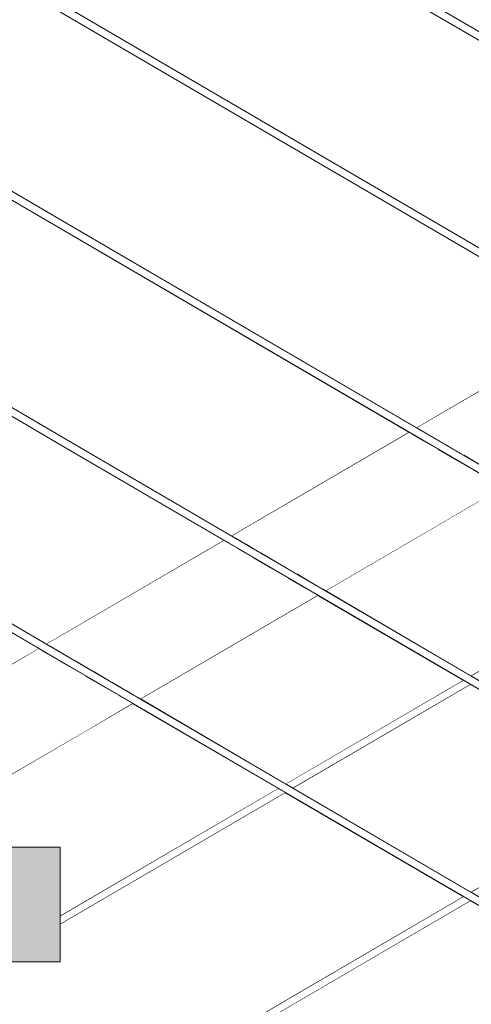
# Model space of a CAD drawing. Header units: millimetres. Extents: x -101298 to -58298, y 45839 to 66839.
# Tile 87 of 124: x -82668 to -82432, y 57678 to 58194. Entities that reach past the tile are written whole.
import ezdxf

# ---------------------------------------------------------------- set-up
doc = ezdxf.new("R2010")
doc.units = ezdxf.units.MM
doc.header["$MEASUREMENT"] = 0
doc.linetypes.add('Wipeout_Contour', pattern=[1000, 0, -1000])
doc.layers.add('Nowe_Konstrukcja - Schody', color=7, linetype='Continuous')
doc.layers.add('Nowe_Konstrukcja - Ściany zew', color=7, linetype='Continuous')
doc.layers.add('Nowe_Konstrukcja - Schody_Nr_pióra__101', color=250, linetype='Continuous', lineweight=13, true_color=0x333333)
doc.layers.add('Nowe_Konstrukcja - Schody_Nr_pióra__116', color=7, linetype='Continuous', lineweight=13, true_color=0xcccccc)
doc.layers.add('Nowe_Konstrukcja - Schody_Nr_pióra__3', color=7, linetype='Continuous', lineweight=13)

msp = doc.modelspace()

# ---------------------------------------------------------------- wipeouts: each hides what was drawn before it
at = {"color": 254, "linetype": 'Wipeout_Contour', "lineweight": 0, "ltscale": 403749.350445}
msp.add_wipeout([(-82658.92, 57862.07), (-82833.04, 57760.31), (-82822.3, 57760.31), (-82656.18, 57857.39)], dxfattribs=at).dxf.layer = 'Nowe_Konstrukcja - Schody'
at = {"color": 254, "linetype": 'Wipeout_Contour', "lineweight": 0, "ltscale": 402771.883868}
msp.add_wipeout([(-82435.46, 57734.21), (-82647.98, 57610.02), (-82647.26, 57608.79), (-82434.06, 57733.39)], dxfattribs=at).dxf.layer = 'Nowe_Konstrukcja - Schody'

# ---------------------------------------------------------------- next in the draw order: wipeouts: each hides what was drawn before it
at = {"color": 254, "linetype": 'Wipeout_Contour', "lineweight": 0, "ltscale": 403715.070554}
msp.add_wipeout([(-82656.18, 57857.39), (-82822.3, 57760.31), (-82806.22, 57760.31), (-82652.09, 57850.39)], dxfattribs=at).dxf.layer = 'Nowe_Konstrukcja - Schody'
at = {"color": 254, "linetype": 'Wipeout_Contour', "lineweight": 0, "ltscale": 402500.758138}
msp.add_wipeout([(-82368.27, 57774.16), (-82432.08, 57736.87), (-82431.5, 57736.53), (-82367.98, 57773.65)], dxfattribs=at).dxf.layer = 'Nowe_Konstrukcja - Schody'
at = {"color": 254, "linetype": 'Wipeout_Contour', "lineweight": 0, "ltscale": 402766.081244}
msp.add_wipeout([(-82434.06, 57733.39), (-82647.26, 57608.79), (-82646.55, 57607.57), (-82432.66, 57732.58)], dxfattribs=at).dxf.layer = 'Nowe_Konstrukcja - Schody'

# ---------------------------------------------------------------- next in the draw order: linework, layer by layer
at = {"layer": 'Nowe_Konstrukcja - Schody_Nr_pióra__101', "color": 250, "linetype": 'Continuous', "lineweight": 13, "true_color": 0x333333}
msp.add_line((-82432.08, 57736.87), (-82368.27, 57774.16), dxfattribs=at)

# ---------------------------------------------------------------- next in the draw order: wipeouts: each hides what was drawn before it
at = {"color": 254, "linetype": 'Wipeout_Contour', "lineweight": 0, "ltscale": 403670.28016}
msp.add_wipeout([(-82652.09, 57850.39), (-82806.22, 57760.31), (-82787.26, 57760.31), (-82647.26, 57842.13)], dxfattribs=at).dxf.layer = 'Nowe_Konstrukcja - Schody'
at = {"color": 254, "linetype": 'Wipeout_Contour', "lineweight": 0, "ltscale": 402761.978631}
msp.add_wipeout([(-82432.66, 57732.58), (-82646.55, 57607.57), (-82646.25, 57607.07), (-82432.08, 57732.24)], dxfattribs=at).dxf.layer = 'Nowe_Konstrukcja - Schody'

# ---------------------------------------------------------------- next in the draw order: wipeouts: each hides what was drawn before it
at = {"color": 254, "linetype": 'Wipeout_Contour', "lineweight": 0, "ltscale": 403621.799306}
msp.add_wipeout([(-82647.26, 57842.13), (-82787.26, 57760.31), (-82768.3, 57760.31), (-82642.44, 57833.87)], dxfattribs=at).dxf.layer = 'Nowe_Konstrukcja - Schody'
at = {"color": 254, "linetype": 'Wipeout_Contour', "lineweight": 0, "ltscale": 402775.987397}
msp.add_wipeout([(-82648.27, 57610.52), (-82647.98, 57610.02), (-82435.46, 57734.21), (-82436.04, 57734.55)], dxfattribs=at).dxf.layer = 'Nowe_Konstrukcja - Schody'

# ---------------------------------------------------------------- next in the draw order: wipeouts: each hides what was drawn before it
at = {"color": 254, "linetype": 'Wipeout_Contour', "lineweight": 0, "ltscale": 403577.008402}
msp.add_wipeout([(-82642.44, 57833.87), (-82768.3, 57760.31), (-82752.23, 57760.31), (-82638.34, 57826.87)], dxfattribs=at).dxf.layer = 'Nowe_Konstrukcja - Schody'
at = {"color": 254, "linetype": 'Wipeout_Contour', "lineweight": 0, "ltscale": 302423.625391}
msp.add_wipeout([(-82646.55, 57720.91), (-82647.26, 57722.13), (-82647.26, 57720.49)], dxfattribs=at).dxf.layer = 'Nowe_Konstrukcja - Schody'

# ---------------------------------------------------------------- next in the draw order: wipeouts: each hides what was drawn before it
at = {"color": 254, "linetype": 'Wipeout_Contour', "lineweight": 0, "ltscale": 403542.724172}
msp.add_wipeout([(-82638.34, 57826.87), (-82752.23, 57760.31), (-82741.48, 57760.31), (-82635.61, 57822.19)], dxfattribs=at).dxf.layer = 'Nowe_Konstrukcja - Schody'
at = {"color": 254, "linetype": 'Wipeout_Contour', "lineweight": 0, "ltscale": 403229.682845}
msp.add_wipeout([(-82646.55, 57720.91), (-82647.26, 57720.49), (-82647.26, 57719.81), (-82646.25, 57720.4)], dxfattribs=at).dxf.layer = 'Nowe_Konstrukcja - Schody'

# ---------------------------------------------------------------- next in the draw order: wipeouts: each hides what was drawn before it
at = {"color": 254, "linetype": 'Wipeout_Contour', "lineweight": 0, "ltscale": 403524.163172}
msp.add_wipeout([(-82741.48, 57760.31), (-82737.71, 57760.31), (-82634.65, 57820.54), (-82635.61, 57822.19)], dxfattribs=at).dxf.layer = 'Nowe_Konstrukcja - Schody'

# ---------------------------------------------------------------- next in the draw order: wipeouts: each hides what was drawn before it
at = {"color": 254, "linetype": 'Wipeout_Contour', "lineweight": 0, "ltscale": 403767.899219}
msp.add_wipeout([(-82836.81, 57760.31), (-82833.04, 57760.31), (-82658.92, 57862.07), (-82659.88, 57863.71)], dxfattribs=at).dxf.layer = 'Nowe_Konstrukcja - Schody'
at = {"color": 254, "linetype": 'Wipeout_Contour', "lineweight": 0, "ltscale": 403125.096154}
msp.add_wipeout([(-82532.42, 57790.88), (-82647.26, 57723.77), (-82647.26, 57722.13), (-82531.02, 57790.06)], dxfattribs=at).dxf.layer = 'Nowe_Konstrukcja - Schody'

# ---------------------------------------------------------------- next in the draw order: wipeouts: each hides what was drawn before it
at = {"color": 254, "linetype": 'Wipeout_Contour', "lineweight": 0, "ltscale": 403580.640556}
msp.add_wipeout([(-82656.58, 57863.44), (-82658.92, 57862.07), (-82656.18, 57857.39), (-82651.21, 57860.3)], dxfattribs=at).dxf.layer = 'Nowe_Konstrukcja - Schody'

# ---------------------------------------------------------------- next in the draw order: wipeouts: each hides what was drawn before it
at = {"color": 254, "linetype": 'Wipeout_Contour', "lineweight": 0, "ltscale": 403479.62848}
msp.add_wipeout([(-82559.61, 57920.1), (-82652.61, 57865.75), (-82647.24, 57862.61), (-82554.24, 57916.97)], dxfattribs=at).dxf.layer = 'Nowe_Konstrukcja - Schody'

# ---------------------------------------------------------------- next in the draw order: wipeouts: each hides what was drawn before it
at = {"color": 254, "linetype": 'Wipeout_Contour', "lineweight": 0, "ltscale": 403292.308602}
msp.add_wipeout([(-82462.65, 57976.77), (-82555.65, 57922.42), (-82550.28, 57919.28), (-82457.28, 57973.63)], dxfattribs=at).dxf.layer = 'Nowe_Konstrukcja - Schody'
at = {"color": 254, "linetype": 'Wipeout_Contour', "lineweight": 0, "ltscale": 403552.891136}
msp.add_wipeout([(-82651.21, 57860.3), (-82656.18, 57857.39), (-82652.09, 57850.39), (-82643.17, 57855.6)], dxfattribs=at).dxf.layer = 'Nowe_Konstrukcja - Schody'

# ---------------------------------------------------------------- next in the draw order: wipeouts: each hides what was drawn before it
at = {"color": 254, "linetype": 'Wipeout_Contour', "lineweight": 0, "ltscale": 403119.402506}
msp.add_wipeout([(-82458.69, 57979.09), (-82453.32, 57975.95), (-82376.18, 58021.03), (-82378.92, 58025.71)], dxfattribs=at).dxf.layer = 'Nowe_Konstrukcja - Schody'
at = {"color": 254, "linetype": 'Wipeout_Contour', "lineweight": 0, "ltscale": 403448.675724}
msp.add_wipeout([(-82647.24, 57862.61), (-82639.21, 57857.92), (-82546.21, 57912.27), (-82554.24, 57916.97)], dxfattribs=at).dxf.layer = 'Nowe_Konstrukcja - Schody'
at = {"color": 254, "linetype": 'Wipeout_Contour', "lineweight": 0, "ltscale": 403595.698612}
msp.add_wipeout([(-82659.88, 57863.71), (-82658.92, 57862.07), (-82656.58, 57863.44), (-82658.46, 57864.54)], dxfattribs=at).dxf.layer = 'Nowe_Konstrukcja - Schody'

# ---------------------------------------------------------------- next in the draw order: linework, layer by layer
at = {"layer": 'Nowe_Konstrukcja - Schody_Nr_pióra__101', "color": 250, "linetype": 'Continuous', "lineweight": 13, "true_color": 0x333333}
for p, q in [((-82836.81, 57760.31), (-82659.88, 57863.71)), ((-82659.88, 57863.71), (-82658.46, 57864.54))]:
    msp.add_line(p, q, dxfattribs=at)

# ---------------------------------------------------------------- next in the draw order: wipeouts: each hides what was drawn before it
at = {"color": 254, "linetype": 'Wipeout_Contour', "lineweight": 0, "ltscale": 403261.358429}
msp.add_wipeout([(-82550.28, 57919.28), (-82542.24, 57914.58), (-82449.24, 57968.93), (-82457.28, 57973.63)], dxfattribs=at).dxf.layer = 'Nowe_Konstrukcja - Schody'
at = {"color": 254, "linetype": 'Wipeout_Contour', "lineweight": 0, "ltscale": 403516.633645}
msp.add_wipeout([(-82643.17, 57855.6), (-82652.09, 57850.39), (-82647.26, 57842.13), (-82633.69, 57850.06)], dxfattribs=at).dxf.layer = 'Nowe_Konstrukcja - Schody'

# ---------------------------------------------------------------- next in the draw order: wipeouts: each hides what was drawn before it
at = {"color": 254, "linetype": 'Wipeout_Contour', "lineweight": 0, "ltscale": 403091.624972}
msp.add_wipeout([(-82453.32, 57975.95), (-82445.28, 57971.25), (-82372.09, 58014.02), (-82376.18, 58021.03)], dxfattribs=at).dxf.layer = 'Nowe_Konstrukcja - Schody'
at = {"color": 254, "linetype": 'Wipeout_Contour', "lineweight": 0, "ltscale": 403408.233924}
msp.add_wipeout([(-82546.21, 57912.27), (-82639.21, 57857.92), (-82629.72, 57852.38), (-82536.73, 57906.73)], dxfattribs=at).dxf.layer = 'Nowe_Konstrukcja - Schody'

# ---------------------------------------------------------------- next in the draw order: wipeouts: each hides what was drawn before it
at = {"color": 254, "linetype": 'Wipeout_Contour', "lineweight": 0, "ltscale": 403220.920039}
msp.add_wipeout([(-82542.24, 57914.58), (-82532.76, 57909.04), (-82439.76, 57963.39), (-82449.24, 57968.93)], dxfattribs=at).dxf.layer = 'Nowe_Konstrukcja - Schody'
at = {"color": 254, "linetype": 'Wipeout_Contour', "lineweight": 0, "ltscale": 403477.386045}
msp.add_wipeout([(-82647.26, 57842.13), (-82642.44, 57833.87), (-82624.21, 57844.52), (-82633.69, 57850.06)], dxfattribs=at).dxf.layer = 'Nowe_Konstrukcja - Schody'

# ---------------------------------------------------------------- next in the draw order: wipeouts: each hides what was drawn before it
at = {"color": 254, "linetype": 'Wipeout_Contour', "lineweight": 0, "ltscale": 403055.329218}
msp.add_wipeout([(-82445.28, 57971.25), (-82435.8, 57965.71), (-82367.26, 58005.76), (-82372.09, 58014.02)], dxfattribs=at).dxf.layer = 'Nowe_Konstrukcja - Schody'
at = {"color": 254, "linetype": 'Wipeout_Contour', "lineweight": 0, "ltscale": 403364.460076}
msp.add_wipeout([(-82536.73, 57906.73), (-82629.72, 57852.38), (-82620.24, 57846.84), (-82527.25, 57901.19)], dxfattribs=at).dxf.layer = 'Nowe_Konstrukcja - Schody'

# ---------------------------------------------------------------- next in the draw order: wipeouts: each hides what was drawn before it
at = {"color": 254, "linetype": 'Wipeout_Contour', "lineweight": 0, "ltscale": 403177.149858}
msp.add_wipeout([(-82439.76, 57963.39), (-82532.76, 57909.04), (-82523.28, 57903.5), (-82430.28, 57957.85)], dxfattribs=at).dxf.layer = 'Nowe_Konstrukcja - Schody'
at = {"color": 254, "linetype": 'Wipeout_Contour', "lineweight": 0, "ltscale": 403441.126476}
msp.add_wipeout([(-82642.44, 57833.87), (-82638.34, 57826.87), (-82616.17, 57839.82), (-82624.21, 57844.52)], dxfattribs=at).dxf.layer = 'Nowe_Konstrukcja - Schody'

# ---------------------------------------------------------------- next in the draw order: wipeouts: each hides what was drawn before it
at = {"color": 254, "linetype": 'Wipeout_Contour', "lineweight": 0, "ltscale": 403016.040862}
msp.add_wipeout([(-82367.26, 58005.76), (-82435.8, 57965.71), (-82426.32, 57960.17), (-82362.44, 57997.5)], dxfattribs=at).dxf.layer = 'Nowe_Konstrukcja - Schody'
at = {"color": 254, "linetype": 'Wipeout_Contour', "lineweight": 0, "ltscale": 403324.018303}
msp.add_wipeout([(-82527.25, 57901.19), (-82620.24, 57846.84), (-82612.21, 57842.14), (-82519.21, 57896.49)], dxfattribs=at).dxf.layer = 'Nowe_Konstrukcja - Schody'

# ---------------------------------------------------------------- next in the draw order: wipeouts: each hides what was drawn before it
at = {"color": 254, "linetype": 'Wipeout_Contour', "lineweight": 0, "ltscale": 403136.711498}
msp.add_wipeout([(-82430.28, 57957.85), (-82523.28, 57903.5), (-82515.24, 57898.81), (-82422.25, 57953.16)], dxfattribs=at).dxf.layer = 'Nowe_Konstrukcja - Schody'
at = {"color": 254, "linetype": 'Wipeout_Contour', "lineweight": 0, "ltscale": 403413.378628}
msp.add_wipeout([(-82638.34, 57826.87), (-82635.61, 57822.19), (-82610.8, 57836.68), (-82616.17, 57839.82)], dxfattribs=at).dxf.layer = 'Nowe_Konstrukcja - Schody'

# ---------------------------------------------------------------- next in the draw order: wipeouts: each hides what was drawn before it
at = {"color": 254, "linetype": 'Wipeout_Contour', "lineweight": 0, "ltscale": 403293.0655}
msp.add_wipeout([(-82519.21, 57896.49), (-82612.21, 57842.14), (-82606.84, 57839), (-82513.84, 57893.35)], dxfattribs=at).dxf.layer = 'Nowe_Konstrukcja - Schody'

# ---------------------------------------------------------------- next in the draw order: wipeouts: each hides what was drawn before it
at = {"color": 254, "linetype": 'Wipeout_Contour', "lineweight": 0, "ltscale": 403105.761306}
msp.add_wipeout([(-82422.25, 57953.16), (-82515.24, 57898.81), (-82509.87, 57895.67), (-82416.87, 57950.02)], dxfattribs=at).dxf.layer = 'Nowe_Konstrukcja - Schody'
at = {"color": 254, "linetype": 'Wipeout_Contour', "lineweight": 0, "ltscale": 403398.370037}
msp.add_wipeout([(-82635.61, 57822.19), (-82634.65, 57820.54), (-82608.91, 57835.58), (-82610.8, 57836.68)], dxfattribs=at).dxf.layer = 'Nowe_Konstrukcja - Schody'

# ---------------------------------------------------------------- next in the draw order: wipeouts: each hides what was drawn before it
at = {"color": 254, "linetype": 'Wipeout_Contour', "lineweight": 0, "ltscale": 403276.313969}
msp.add_wipeout([(-82513.84, 57893.35), (-82606.84, 57839), (-82604.95, 57837.9), (-82511.95, 57892.25)], dxfattribs=at).dxf.layer = 'Nowe_Konstrukcja - Schody'

# ---------------------------------------------------------------- next in the draw order: linework, layer by layer
at = {"layer": 'Nowe_Konstrukcja - Schody_Nr_pióra__101', "color": 250, "linetype": 'Continuous', "lineweight": 13, "true_color": 0x333333}
msp.add_line((-82634.65, 57820.54), (-82608.91, 57835.58), dxfattribs=at)

# ---------------------------------------------------------------- next in the draw order: wipeouts: each hides what was drawn before it
at = {"color": 254, "linetype": 'Wipeout_Contour', "lineweight": 0, "ltscale": 403089.011169}
msp.add_wipeout([(-82416.87, 57950.02), (-82509.87, 57895.67), (-82507.99, 57894.57), (-82414.99, 57948.92)], dxfattribs=at).dxf.layer = 'Nowe_Konstrukcja - Schody'
at = {"color": 254, "linetype": 'Wipeout_Contour', "lineweight": 0, "ltscale": 403496.379999}
msp.add_wipeout([(-82561.5, 57921.21), (-82654.5, 57866.86), (-82652.61, 57865.75), (-82559.61, 57920.1)], dxfattribs=at).dxf.layer = 'Nowe_Konstrukcja - Schody'
at = {"color": 254, "linetype": 'Wipeout_Contour', "lineweight": 0, "ltscale": 402915.545254}
msp.add_wipeout([(-82435.46, 57847.55), (-82528.46, 57793.2), (-82527.06, 57792.38), (-82434.06, 57846.73)], dxfattribs=at).dxf.layer = 'Nowe_Konstrukcja - Schody'

# ---------------------------------------------------------------- next in the draw order: linework, layer by layer
at = {"layer": 'Nowe_Konstrukcja - Schody_Nr_pióra__101', "color": 250, "linetype": 'Continuous', "lineweight": 13, "true_color": 0x333333}
msp.add_line((-82654.5, 57866.86), (-82561.5, 57921.21), dxfattribs=at)

# ---------------------------------------------------------------- next in the draw order: wipeouts: each hides what was drawn before it
at = {"color": 254, "linetype": 'Wipeout_Contour', "lineweight": 0, "ltscale": 403309.058707}
msp.add_wipeout([(-82557.54, 57923.52), (-82555.65, 57922.42), (-82462.65, 57976.77), (-82464.54, 57977.87)], dxfattribs=at).dxf.layer = 'Nowe_Konstrukcja - Schody'
at = {"color": 254, "linetype": 'Wipeout_Contour', "lineweight": 0, "ltscale": 402761.126558}
msp.add_wipeout([(-82432.08, 57850.2), (-82431.5, 57849.86), (-82367.98, 57886.99), (-82368.27, 57887.49)], dxfattribs=at).dxf.layer = 'Nowe_Konstrukcja - Schody'
at = {"color": 254, "linetype": 'Wipeout_Contour', "lineweight": 0, "ltscale": 403119.640232}
msp.add_wipeout([(-82647.26, 57722.13), (-82646.55, 57720.91), (-82529.62, 57789.24), (-82531.02, 57790.06)], dxfattribs=at).dxf.layer = 'Nowe_Konstrukcja - Schody'

# ---------------------------------------------------------------- next in the draw order: linework, layer by layer
at = {"layer": 'Nowe_Konstrukcja - Schody_Nr_pióra__101', "color": 250, "linetype": 'Continuous', "lineweight": 13, "true_color": 0x333333}
for p, q in [((-82557.54, 57923.52), (-82464.54, 57977.87)), ((-82507.99, 57894.57), (-82414.99, 57948.92)), ((-82432.08, 57850.2), (-82368.27, 57887.49))]:
    msp.add_line(p, q, dxfattribs=at)

# ---------------------------------------------------------------- next in the draw order: wipeouts: each hides what was drawn before it
at = {"color": 254, "linetype": 'Wipeout_Contour', "lineweight": 0, "ltscale": 403134.432694}
msp.add_wipeout([(-82379.88, 58027.35), (-82460.57, 57980.19), (-82458.69, 57979.09), (-82378.92, 58025.71)], dxfattribs=at).dxf.layer = 'Nowe_Konstrukcja - Schody'
at = {"color": 254, "linetype": 'Wipeout_Contour', "lineweight": 0, "ltscale": 402909.074625}
msp.add_wipeout([(-82434.06, 57846.73), (-82527.06, 57792.38), (-82525.66, 57791.56), (-82432.66, 57845.91)], dxfattribs=at).dxf.layer = 'Nowe_Konstrukcja - Schody'

# ---------------------------------------------------------------- next in the draw order: linework, layer by layer
at = {"layer": 'Nowe_Konstrukcja - Schody_Nr_pióra__101', "color": 250, "linetype": 'Continuous', "lineweight": 13, "true_color": 0x333333}
msp.add_line((-82460.57, 57980.19), (-82379.88, 58027.35), dxfattribs=at)

# ---------------------------------------------------------------- next in the draw order: wipeouts: each hides what was drawn before it
at = {"color": 254, "linetype": 'Wipeout_Contour', "lineweight": 0, "ltscale": 402904.499178}
msp.add_wipeout([(-82525.66, 57791.56), (-82525.08, 57791.22), (-82432.08, 57845.57), (-82432.66, 57845.91)], dxfattribs=at).dxf.layer = 'Nowe_Konstrukcja - Schody'
at = {"color": 254, "linetype": 'Wipeout_Contour', "lineweight": 0, "ltscale": 403115.537225}
msp.add_wipeout([(-82646.55, 57720.91), (-82646.25, 57720.4), (-82529.04, 57788.9), (-82529.62, 57789.24)], dxfattribs=at).dxf.layer = 'Nowe_Konstrukcja - Schody'
at = {"color": 254, "linetype": 'Wipeout_Contour', "lineweight": 0, "ltscale": 404470.262499}
msp.add_wipeout([(-83012.26, 58189.27), (-82557.54, 57923.52), (-82464.54, 57977.87), (-83012.26, 58297.97)], dxfattribs=at).dxf.layer = 'Nowe_Konstrukcja - Ściany zew'

# ---------------------------------------------------------------- next in the draw order: linework, layer by layer
at = {"layer": 'Nowe_Konstrukcja - Schody_Nr_pióra__101', "color": 250, "linetype": 'Continuous', "lineweight": 13, "true_color": 0x333333}
msp.add_line((-82647.26, 57719.81), (-82646.25, 57720.4), dxfattribs=at)

# ---------------------------------------------------------------- next in the draw order: wipeouts: each hides what was drawn before it
at = {"color": 254, "linetype": 'Wipeout_Contour', "lineweight": 0, "ltscale": 402920.120674}
msp.add_wipeout([(-82436.04, 57847.89), (-82529.04, 57793.54), (-82528.46, 57793.2), (-82435.46, 57847.55)], dxfattribs=at).dxf.layer = 'Nowe_Konstrukcja - Schody'
at = {"color": 254, "linetype": 'Wipeout_Contour', "lineweight": 0, "ltscale": 403128.712167}
msp.add_wipeout([(-82533, 57791.22), (-82647.26, 57724.44), (-82647.26, 57723.77), (-82532.42, 57790.88)], dxfattribs=at).dxf.layer = 'Nowe_Konstrukcja - Schody'

# ---------------------------------------------------------------- next in the draw order: linework, layer by layer
at = {"layer": 'Nowe_Konstrukcja - Schody_Nr_pióra__101', "color": 250, "linetype": 'Continuous', "lineweight": 13, "true_color": 0x333333}
for p, q in [((-82604.95, 57837.9), (-82511.95, 57892.25)), ((-82529.04, 57793.54), (-82436.04, 57847.89)), ((-82525.08, 57791.22), (-82432.08, 57845.57)), ((-82737.71, 57760.31), (-82634.65, 57820.54)), ((-82647.26, 57724.44), (-82533, 57791.22)), ((-82646.25, 57720.4), (-82529.04, 57788.9)), ((-82648.27, 57610.52), (-82436.04, 57734.55)), ((-82646.25, 57607.07), (-82432.08, 57732.24))]:
    msp.add_line(p, q, dxfattribs=at)

# ---------------------------------------------------------------- next in the draw order: wipeouts: each hides what was drawn before it
at = {"color": 254, "linetype": 'Wipeout_Contour', "lineweight": 0, "ltscale": 808917.931862}
msp.add_wipeout([(-83012.26, 58071.3), (-83012.26, 57923.95), (-82927.26, 57923.95), (-82927.26, 57863.95), (-82957.26, 57863.95), (-82957.26, 57760.31), (-82836.81, 57760.31), (-82658.46, 57864.54)], dxfattribs=at).dxf.layer = 'Nowe_Konstrukcja - Ściany zew'

# ---------------------------------------------------------------- next in the draw order: wipeouts: each hides what was drawn before it
at = {"color": 254, "linetype": 'Wipeout_Contour', "lineweight": 0, "ltscale": 404433.776259}
msp.add_wipeout([(-83012.26, 58075.94), (-82654.5, 57866.86), (-82561.5, 57921.21), (-83012.26, 58184.64)], dxfattribs=at).dxf.layer = 'Nowe_Konstrukcja - Ściany zew'
at = {"color": 254, "linetype": 'Wipeout_Contour', "lineweight": 0, "ltscale": 504142.628091}
msp.add_wipeout([(-82608.91, 57835.58), (-82737.71, 57760.31), (-82647.26, 57760.31), (-82647.26, 57724.44), (-82533, 57791.22)], dxfattribs=at).dxf.layer = 'Nowe_Konstrukcja - Ściany zew'

# ---------------------------------------------------------------- next in the draw order: wipeouts: each hides what was drawn before it
at = {"color": 254, "linetype": 'Wipeout_Contour', "lineweight": 0, "ltscale": 707145.443161}
msp.add_wipeout([(-83012.26, 58642.6), (-82366.25, 58265.07), (-82169.68, 58150.19), (-82112.26, 58183.75), (-82112.26, 58225.33), (-82368.27, 58374.95), (-83012.26, 58751.3)], dxfattribs=at).dxf.layer = 'Nowe_Konstrukcja - Ściany zew'
at = {"color": 254, "linetype": 'Wipeout_Contour', "lineweight": 0, "ltscale": 403096.711193}
msp.add_wipeout([(-82604.95, 57837.9), (-82529.04, 57793.54), (-82436.04, 57847.89), (-82511.95, 57892.25)], dxfattribs=at).dxf.layer = 'Nowe_Konstrukcja - Ściany zew'
at = {"color": 254, "linetype": 'Wipeout_Contour', "lineweight": 0, "ltscale": 705335.265812}
msp.add_wipeout([(-82677.26, 57700.31), (-82677.26, 57596.67), (-82671.97, 57596.67), (-82436.04, 57734.55), (-82529.04, 57788.9), (-82647.26, 57719.81), (-82647.26, 57700.31)], dxfattribs=at).dxf.layer = 'Nowe_Konstrukcja - Ściany zew'

# ---------------------------------------------------------------- next in the draw order: wipeouts: each hides what was drawn before it
at = {"color": 254, "linetype": 'Wipeout_Contour', "lineweight": 0, "ltscale": 505472.79886}
msp.add_wipeout([(-83012.26, 58637.97), (-83012.26, 58529.27), (-82266.65, 58093.52), (-82173.65, 58147.87), (-82368.27, 58261.61)], dxfattribs=at).dxf.layer = 'Nowe_Konstrukcja - Ściany zew'
at = {"color": 254, "linetype": 'Wipeout_Contour', "lineweight": 0, "ltscale": 402909.423514}
msp.add_wipeout([(-82507.99, 57894.57), (-82432.08, 57850.2), (-82339.08, 57904.55), (-82414.99, 57948.92)], dxfattribs=at).dxf.layer = 'Nowe_Konstrukcja - Ściany zew'
at = {"color": 254, "linetype": 'Wipeout_Contour', "lineweight": 0, "ltscale": 402688.4615}
msp.add_wipeout([(-82432.08, 57845.57), (-82525.08, 57791.22), (-82432.08, 57736.87), (-82339.08, 57791.22)], dxfattribs=at).dxf.layer = 'Nowe_Konstrukcja - Ściany zew'
at = {"color": 254, "linetype": 'Wipeout_Contour', "lineweight": 0, "ltscale": 402518.181132}
msp.add_wipeout([(-82664.04, 57596.67), (-82478.05, 57596.67), (-82339.08, 57677.89), (-82432.08, 57732.24)], dxfattribs=at).dxf.layer = 'Nowe_Konstrukcja - Ściany zew'

# ---------------------------------------------------------------- next in the draw order: wipeouts: each hides what was drawn before it
at = {"color": 254, "linetype": 'Wipeout_Contour', "lineweight": 0, "ltscale": 402904.9408}
msp.add_wipeout([(-82368.27, 57694.95), (-82367.98, 57695.45), (-82647.98, 57859.09), (-82648.27, 57858.58)], dxfattribs=at).dxf.layer = 'Nowe_Konstrukcja - Schody'
at = {"color": 254, "linetype": 'Wipeout_Contour', "lineweight": 0, "ltscale": 404544.329949}
msp.add_wipeout([(-83012.26, 58415.94), (-82363.61, 58036.86), (-82270.61, 58091.21), (-83012.26, 58524.64)], dxfattribs=at).dxf.layer = 'Nowe_Konstrukcja - Ściany zew'

# ---------------------------------------------------------------- next in the draw order: wipeouts: each hides what was drawn before it
at = {"color": 254, "linetype": 'Wipeout_Contour', "lineweight": 0, "ltscale": 402905.732087}
msp.add_wipeout([(-82367.26, 57696.67), (-82366.55, 57697.89), (-82646.55, 57861.53), (-82647.26, 57860.31)], dxfattribs=at).dxf.layer = 'Nowe_Konstrukcja - Schody'
at = {"color": 254, "linetype": 'Wipeout_Contour', "lineweight": 0, "ltscale": 404507.111943}
msp.add_wipeout([(-82367.57, 58034.54), (-83012.26, 58411.3), (-83012.26, 58302.6), (-82460.57, 57980.19)], dxfattribs=at).dxf.layer = 'Nowe_Konstrukcja - Ściany zew'

# ---------------------------------------------------------------- next in the draw order: wipeouts: each hides what was drawn before it
at = {"color": 254, "linetype": 'Wipeout_Contour', "lineweight": 0, "ltscale": 402906.059888}
msp.add_wipeout([(-82366.55, 57697.89), (-82366.25, 57698.4), (-82646.25, 57862.04), (-82646.55, 57861.53)], dxfattribs=at).dxf.layer = 'Nowe_Konstrukcja - Schody'

# ---------------------------------------------------------------- next in the draw order: hatches: boundary and pattern name
at = {"layer": 'Nowe_Konstrukcja - Schody_Nr_pióra__116', "linetype": 'Continuous', "lineweight": 13, "true_color": 0xcccccc}
msp.add_hatch(color=254, dxfattribs=at).paths.add_polyline_path([(-82957.26, 57700.31), (-82647.26, 57700.31), (-82647.26, 57760.31), (-82957.26, 57760.31)])

# ---------------------------------------------------------------- next in the draw order: linework, layer by layer
at = {"layer": 'Nowe_Konstrukcja - Schody_Nr_pióra__3', "color": 7, "linetype": 'Continuous', "lineweight": 13}
for p, q in [((-82957.26, 57760.31), (-82647.26, 57760.31)), ((-82647.26, 57700.31), (-82647.26, 57760.31)), ((-82677.26, 57700.31), (-82647.26, 57700.31))]:
    msp.add_line(p, q, dxfattribs=at)

# ---------------------------------------------------------------- next in the draw order: wipeouts: each hides what was drawn before it
at = {"color": 254, "linetype": 'Wipeout_Contour', "lineweight": 0, "ltscale": 404197.832407}
msp.add_wipeout([(-82648.27, 57858.58), (-82647.98, 57859.09), (-82927.98, 58022.72), (-82928.27, 58022.22)], dxfattribs=at).dxf.layer = 'Nowe_Konstrukcja - Schody'

# ---------------------------------------------------------------- next in the draw order: wipeouts: each hides what was drawn before it
at = {"color": 254, "linetype": 'Wipeout_Contour', "lineweight": 0, "ltscale": 404198.621163}
msp.add_wipeout([(-82647.26, 57860.31), (-82646.55, 57861.53), (-82926.55, 58025.17), (-82927.26, 58023.95)], dxfattribs=at).dxf.layer = 'Nowe_Konstrukcja - Schody'

# ---------------------------------------------------------------- next in the draw order: wipeouts: each hides what was drawn before it
at = {"color": 254, "linetype": 'Wipeout_Contour', "lineweight": 0, "ltscale": 404198.947915}
msp.add_wipeout([(-82646.55, 57861.53), (-82646.25, 57862.04), (-82926.25, 58025.67), (-82926.55, 58025.17)], dxfattribs=at).dxf.layer = 'Nowe_Konstrukcja - Schody'

# ---------------------------------------------------------------- next in the draw order: wipeouts: each hides what was drawn before it
at = {"color": 254, "linetype": 'Wipeout_Contour', "lineweight": 0, "ltscale": 403165.145915}
msp.add_wipeout([(-82368.27, 57808.28), (-82367.98, 57808.79), (-82647.98, 57972.42), (-82648.27, 57971.92)], dxfattribs=at).dxf.layer = 'Nowe_Konstrukcja - Schody'

# ---------------------------------------------------------------- next in the draw order: wipeouts: each hides what was drawn before it
at = {"color": 254, "linetype": 'Wipeout_Contour', "lineweight": 0, "ltscale": 403165.946067}
msp.add_wipeout([(-82367.26, 57810.01), (-82366.55, 57811.23), (-82646.55, 57974.86), (-82647.26, 57973.64)], dxfattribs=at).dxf.layer = 'Nowe_Konstrukcja - Schody'

# ---------------------------------------------------------------- next in the draw order: wipeouts: each hides what was drawn before it
at = {"color": 254, "linetype": 'Wipeout_Contour', "lineweight": 0, "ltscale": 403166.277539}
msp.add_wipeout([(-82366.55, 57811.23), (-82366.25, 57811.73), (-82646.25, 57975.37), (-82646.55, 57974.86)], dxfattribs=at).dxf.layer = 'Nowe_Konstrukcja - Schody'

# ---------------------------------------------------------------- next in the draw order: linework, layer by layer
at = {"layer": 'Nowe_Konstrukcja - Schody_Nr_pióra__101', "color": 250, "linetype": 'Continuous', "lineweight": 13, "true_color": 0x333333}
for p, q in [((-82366.25, 57698.4), (-82646.25, 57862.04)), ((-82368.27, 57694.95), (-82648.27, 57858.58))]:
    msp.add_line(p, q, dxfattribs=at)

# ---------------------------------------------------------------- next in the draw order: wipeouts: each hides what was drawn before it
at = {"color": 254, "linetype": 'Wipeout_Contour', "lineweight": 0, "ltscale": 404457.93939}
msp.add_wipeout([(-82648.27, 57971.92), (-82647.98, 57972.42), (-82927.98, 58136.06), (-82928.27, 58135.55)], dxfattribs=at).dxf.layer = 'Nowe_Konstrukcja - Schody'

# ---------------------------------------------------------------- next in the draw order: wipeouts: each hides what was drawn before it
at = {"color": 254, "linetype": 'Wipeout_Contour', "lineweight": 0, "ltscale": 404458.736983}
msp.add_wipeout([(-82647.26, 57973.64), (-82646.55, 57974.86), (-82926.55, 58138.5), (-82927.26, 58137.28)], dxfattribs=at).dxf.layer = 'Nowe_Konstrukcja - Schody'

# ---------------------------------------------------------------- next in the draw order: wipeouts: each hides what was drawn before it
at = {"color": 254, "linetype": 'Wipeout_Contour', "lineweight": 0, "ltscale": 404459.067396}
msp.add_wipeout([(-82646.55, 57974.86), (-82646.25, 57975.37), (-82926.25, 58139.01), (-82926.55, 58138.5)], dxfattribs=at).dxf.layer = 'Nowe_Konstrukcja - Schody'

# ---------------------------------------------------------------- next in the draw order: wipeouts: each hides what was drawn before it
at = {"color": 254, "linetype": 'Wipeout_Contour', "lineweight": 0, "ltscale": 403425.692617}
msp.add_wipeout([(-82368.27, 57921.61), (-82367.98, 57922.12), (-82647.98, 58085.76), (-82648.27, 58085.25)], dxfattribs=at).dxf.layer = 'Nowe_Konstrukcja - Schody'

# ---------------------------------------------------------------- next in the draw order: wipeouts: each hides what was drawn before it
at = {"color": 254, "linetype": 'Wipeout_Contour', "lineweight": 0, "ltscale": 403426.501621}
msp.add_wipeout([(-82367.26, 57923.34), (-82366.55, 57924.56), (-82646.55, 58088.2), (-82647.26, 58086.98)], dxfattribs=at).dxf.layer = 'Nowe_Konstrukcja - Schody'

# ---------------------------------------------------------------- next in the draw order: wipeouts: each hides what was drawn before it
at = {"color": 254, "linetype": 'Wipeout_Contour', "lineweight": 0, "ltscale": 403426.83676}
msp.add_wipeout([(-82366.55, 57924.56), (-82366.25, 57925.07), (-82646.25, 58088.7), (-82646.55, 58088.2)], dxfattribs=at).dxf.layer = 'Nowe_Konstrukcja - Schody'

# ---------------------------------------------------------------- next in the draw order: linework, layer by layer
at = {"layer": 'Nowe_Konstrukcja - Schody_Nr_pióra__101', "color": 250, "linetype": 'Continuous', "lineweight": 13, "true_color": 0x333333}
for p, q in [((-82646.25, 57862.04), (-82926.25, 58025.67)), ((-82648.27, 57858.58), (-82928.27, 58022.22)), ((-82366.25, 57811.73), (-82646.25, 57975.37)), ((-82368.27, 57808.28), (-82648.27, 57971.92))]:
    msp.add_line(p, q, dxfattribs=at)

# ---------------------------------------------------------------- next in the draw order: wipeouts: each hides what was drawn before it
at = {"color": 254, "linetype": 'Wipeout_Contour', "lineweight": 0, "ltscale": 404718.386995}
msp.add_wipeout([(-82648.27, 58085.25), (-82647.98, 58085.76), (-82927.98, 58249.39), (-82928.27, 58248.89)], dxfattribs=at).dxf.layer = 'Nowe_Konstrukcja - Schody'

# ---------------------------------------------------------------- next in the draw order: wipeouts: each hides what was drawn before it
at = {"color": 254, "linetype": 'Wipeout_Contour', "lineweight": 0, "ltscale": 404719.193414}
msp.add_wipeout([(-82647.26, 58086.98), (-82646.55, 58088.2), (-82926.55, 58251.83), (-82927.26, 58250.61)], dxfattribs=at).dxf.layer = 'Nowe_Konstrukcja - Schody'

# ---------------------------------------------------------------- next in the draw order: wipeouts: each hides what was drawn before it
at = {"color": 254, "linetype": 'Wipeout_Contour', "lineweight": 0, "ltscale": 404719.527482}
msp.add_wipeout([(-82646.55, 58088.2), (-82646.25, 58088.7), (-82926.25, 58252.34), (-82926.55, 58251.83)], dxfattribs=at).dxf.layer = 'Nowe_Konstrukcja - Schody'

# ---------------------------------------------------------------- next in the draw order: wipeouts: each hides what was drawn before it
at = {"color": 254, "linetype": 'Wipeout_Contour', "lineweight": 0, "ltscale": 403686.580245}
msp.add_wipeout([(-82368.27, 58034.95), (-82367.98, 58035.45), (-82647.98, 58199.09), (-82648.27, 58198.58)], dxfattribs=at).dxf.layer = 'Nowe_Konstrukcja - Schody'

# ---------------------------------------------------------------- next in the draw order: wipeouts: each hides what was drawn before it
at = {"color": 254, "linetype": 'Wipeout_Contour', "lineweight": 0, "ltscale": 403687.398088}
msp.add_wipeout([(-82367.26, 58036.67), (-82366.55, 58037.89), (-82646.55, 58201.53), (-82647.26, 58200.31)], dxfattribs=at).dxf.layer = 'Nowe_Konstrukcja - Schody'

# ---------------------------------------------------------------- next in the draw order: wipeouts: each hides what was drawn before it
at = {"color": 254, "linetype": 'Wipeout_Contour', "lineweight": 0, "ltscale": 403687.736889}
msp.add_wipeout([(-82366.55, 58037.89), (-82366.25, 58038.4), (-82646.25, 58202.04), (-82646.55, 58201.53)], dxfattribs=at).dxf.layer = 'Nowe_Konstrukcja - Schody'

# ---------------------------------------------------------------- next in the draw order: linework, layer by layer
at = {"layer": 'Nowe_Konstrukcja - Schody_Nr_pióra__101', "color": 250, "linetype": 'Continuous', "lineweight": 13, "true_color": 0x333333}
for p, q in [((-82646.25, 57975.37), (-82926.25, 58139.01)), ((-82648.27, 57971.92), (-82928.27, 58135.55)), ((-82366.25, 57925.07), (-82646.25, 58088.7)), ((-82368.27, 57921.61), (-82648.27, 58085.25))]:
    msp.add_line(p, q, dxfattribs=at)

# ---------------------------------------------------------------- next in the draw order: wipeouts: each hides what was drawn before it
at = {"color": 254, "linetype": 'Wipeout_Contour', "lineweight": 0, "ltscale": 403947.808137}
msp.add_wipeout([(-82368.27, 58148.28), (-82367.98, 58148.79), (-82647.98, 58312.42), (-82648.27, 58311.92)], dxfattribs=at).dxf.layer = 'Nowe_Konstrukcja - Schody'

# ---------------------------------------------------------------- next in the draw order: wipeouts: each hides what was drawn before it
at = {"color": 254, "linetype": 'Wipeout_Contour', "lineweight": 0, "ltscale": 403948.634808}
msp.add_wipeout([(-82367.26, 58150.01), (-82366.55, 58151.23), (-82646.55, 58314.86), (-82647.26, 58313.64)], dxfattribs=at).dxf.layer = 'Nowe_Konstrukcja - Schody'

# ---------------------------------------------------------------- next in the draw order: wipeouts: each hides what was drawn before it
at = {"color": 254, "linetype": 'Wipeout_Contour', "lineweight": 0, "ltscale": 403948.977266}
msp.add_wipeout([(-82366.55, 58151.23), (-82366.25, 58151.73), (-82646.25, 58315.37), (-82646.55, 58314.86)], dxfattribs=at).dxf.layer = 'Nowe_Konstrukcja - Schody'

# ---------------------------------------------------------------- next in the draw order: linework, layer by layer
at = {"layer": 'Nowe_Konstrukcja - Schody_Nr_pióra__101', "color": 250, "linetype": 'Continuous', "lineweight": 13, "true_color": 0x333333}
for p, q in [((-82366.25, 58151.73), (-82646.25, 58315.37)), ((-82368.27, 58148.28), (-82648.27, 58311.92)), ((-82646.25, 58088.7), (-82926.25, 58252.34)), ((-82648.27, 58085.25), (-82928.27, 58248.89)), ((-82366.25, 58038.4), (-82646.25, 58202.04)), ((-82368.27, 58034.95), (-82648.27, 58198.58))]:
    msp.add_line(p, q, dxfattribs=at)

doc.saveas('drawing.dxf')
